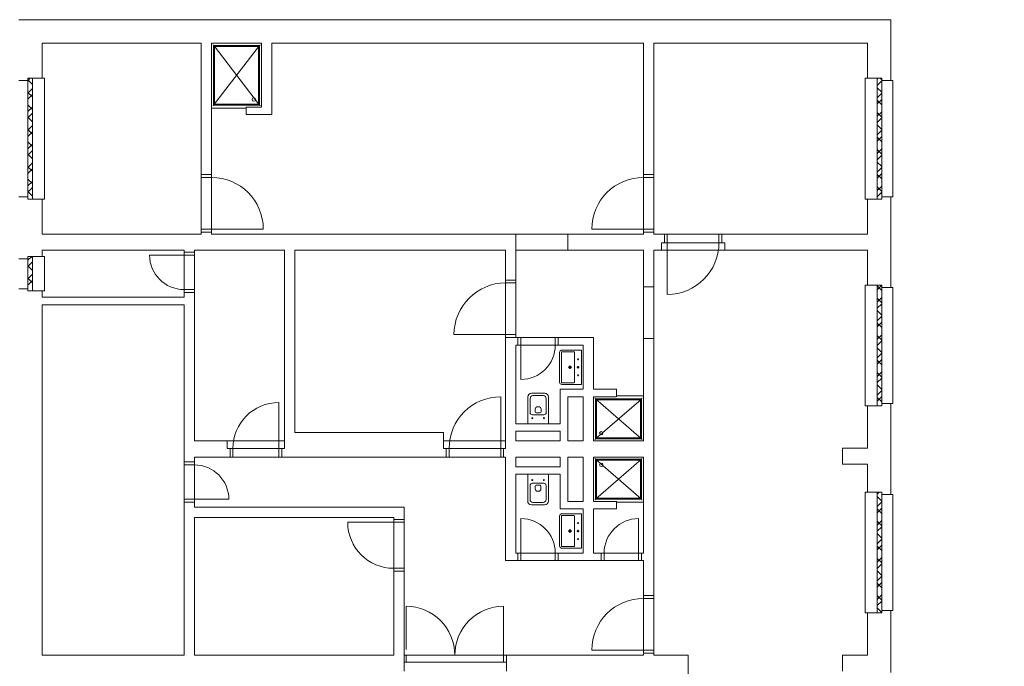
# Model space of a CAD drawing. Header units: inches. Extents: x -96941 to 10978768, y -673 to 1070890.
# Tile 21 of 256: x 38353 to 39639, y 52266 to 53109. Entities that reach past the tile are written whole.
import ezdxf
from ezdxf import colors
from ezdxf.entities.mleader import LeaderData, LeaderLine
from ezdxf.math import Vec2, Vec3

# ---------------------------------------------------------------- set-up
doc = ezdxf.new("R2010")
doc.units = ezdxf.units.IN
doc.layers.add('!_A_01_TENKÁ', color=8, linetype='Continuous', lineweight=13)
doc.layers.add('!_A_51_BÚRACIE PRÁCE', color=40, linetype='Continuous', lineweight=13, true_color=0xffbf00)
doc.styles.add('Iso CP', font='isocp.shx', dxfattribs={"width": 0.8})

msp = doc.modelspace()

# ---------------------------------------------------------------- linework, layer by layer
at = {"layer": '!_A_01_TENKÁ'}
for p, q in [((39490.588, 53109.296), (38351.338, 53109.296)), ((39490.588, 53029.796), (39490.588, 53109.296)), ((38382.088, 53032.796), (38382.088, 53078.546)), ((38382.088, 53078.546), (38589.838, 53078.546)), ((38589.838, 53078.546), (38589.838, 52907.171)), ((38603.338, 52907.171), (38603.338, 53078.546)), ((38603.338, 53078.546), (38668.588, 53078.546)), ((38665.963, 53075.717), (38605.963, 52997.717)), ((38605.963, 53075.717), (38665.963, 53075.717)), ((38605.963, 52997.717), (38605.963, 53075.717)), ((38605.963, 52997.717), (38605.963, 53075.717)), ((38605.963, 53075.717), (38665.963, 53075.717)), ((38606.402, 53075.278), (38605.963, 53075.717)), ((38605.963, 53075.717), (38605.963, 52997.717)), ((38665.963, 53075.717), (38605.963, 53075.717)), ((38665.963, 52997.717), (38606.769, 53075.316)), ((38607.28, 53074.4), (38606.818, 53074.861)), ((38607.28, 52999.033), (38607.28, 53074.4)), ((38607.28, 53074.4), (38664.647, 53074.4)), ((38664.647, 53074.4), (38665.108, 53074.861)), ((38664.647, 53074.4), (38664.647, 52999.033)), ((38665.524, 53075.278), (38665.963, 53075.717)), ((38665.963, 53075.717), (38665.963, 52997.717)), ((38665.963, 53075.717), (38665.963, 52997.717)), ((38665.963, 52997.717), (38665.963, 53075.717)), ((38668.588, 53078.546), (38668.588, 52995.296)), ((38682.088, 52985.546), (38682.088, 53078.546)), ((38682.088, 53078.546), (39167.338, 53078.546)), ((39167.338, 53078.546), (39167.338, 52907.171)), ((39180.838, 52907.171), (39180.838, 53078.546)), ((39180.838, 53078.546), (39459.838, 53078.546)), ((39459.838, 53078.546), (39459.838, 53032.796)), ((38351.338, 53029.796), (38363.338, 53029.796)), ((38363.338, 53029.728), (38366.406, 53032.796)), ((38363.338, 53029.796), (38363.338, 53032.796)), ((38363.338, 53032.796), (38382.088, 53032.796)), ((38369.338, 53024.662), (38363.338, 53030.662)), ((38363.338, 52878.296), (38363.338, 53029.796)), ((38369.338, 53032.796), (38369.338, 52875.296)), ((38385.088, 53032.796), (38382.088, 53032.796)), ((38385.088, 52875.296), (38385.088, 53032.796)), ((39459.838, 53032.796), (39456.838, 53032.796)), ((39456.838, 53032.796), (39456.838, 52875.296)), ((39459.838, 53032.796), (39478.588, 53032.796)), ((39472.588, 53031.713), (39473.671, 53032.796)), ((39472.588, 52875.296), (39472.588, 53032.796)), ((39472.588, 53023.63), (39478.588, 53029.63)), ((39478.588, 53014.595), (39472.588, 53020.595)), ((39478.588, 53030.76), (39476.552, 53032.796)), ((39478.588, 53032.796), (39478.588, 53029.796)), ((39478.588, 53029.796), (39478.588, 52878.296)), ((39478.588, 53029.796), (39490.588, 53029.796)), ((39492.838, 53029.796), (39490.588, 53029.796)), ((39492.838, 52878.296), (39492.838, 53029.796)), ((38363.338, 53013.564), (38369.338, 53019.564)), ((38369.338, 53008.497), (38363.338, 53014.497)), ((38363.338, 53005.481), (38369.338, 53011.481)), ((39472.588, 53007.466), (39478.588, 53013.466)), ((38369.338, 52992.333), (38363.338, 52998.333)), ((38363.338, 52989.317), (38369.338, 52995.317)), ((38605.963, 52997.717), (38606.402, 52998.156)), ((38665.963, 52997.717), (38605.963, 52997.717)), ((38665.963, 52997.717), (38605.963, 52997.717)), ((38605.963, 52997.717), (38665.963, 52997.717)), ((38606.818, 52998.572), (38607.28, 52999.033)), ((38664.647, 52999.033), (38607.28, 52999.033)), ((38668.588, 52995.296), (38648.338, 52995.296)), ((38648.338, 52995.296), (38648.338, 52985.546)), ((38664.647, 52999.033), (38665.108, 52998.572)), ((38665.524, 52998.156), (38665.963, 52997.717)), ((39472.588, 52999.384), (39478.588, 53005.384)), ((39478.588, 52998.431), (39472.588, 53004.431)), ((38363.338, 52981.235), (38369.338, 52987.235)), ((38369.338, 52976.169), (38363.338, 52982.169)), ((38648.338, 52993.967), (38603.338, 52993.967)), ((38603.338, 52993.967), (38648.338, 52993.967)), ((38648.338, 52985.546), (38682.088, 52985.546)), ((39472.588, 52983.219), (39478.588, 52989.219)), ((39478.588, 52982.266), (39472.588, 52988.266)), ((38363.338, 52965.07), (38369.338, 52971.07)), ((39472.588, 52975.137), (39478.588, 52981.137)), ((39478.588, 52966.102), (39472.588, 52972.102)), ((38369.338, 52960.004), (38363.338, 52966.004)), ((38363.338, 52956.988), (38369.338, 52962.988)), ((39472.588, 52958.972), (39478.588, 52964.972)), ((39472.588, 52950.89), (39478.588, 52956.89)), ((39478.588, 52949.937), (39472.588, 52955.937)), ((38369.338, 52943.84), (38363.338, 52949.84)), ((38363.338, 52940.824), (38369.338, 52946.824)), ((38363.338, 52932.741), (38369.338, 52938.741)), ((38369.338, 52927.675), (38363.338, 52933.675)), ((39472.588, 52934.726), (39478.588, 52940.726)), ((39478.588, 52933.773), (39472.588, 52939.773)), ((39472.588, 52926.644), (39478.588, 52932.644)), ((38363.338, 52916.577), (38369.338, 52922.577)), ((38369.338, 52911.511), (38363.338, 52917.511)), ((39478.588, 52917.608), (39472.588, 52923.608)), ((38363.338, 52908.495), (38369.338, 52914.495)), ((38589.838, 52903.421), (38589.838, 52907.171)), ((38589.838, 52907.171), (38603.338, 52907.171)), ((38603.338, 52907.171), (38603.338, 52903.421)), ((39167.338, 52907.171), (39167.338, 52903.421)), ((39167.338, 52907.171), (39180.838, 52907.171)), ((39180.838, 52903.421), (39180.838, 52907.171)), ((39472.588, 52910.479), (39478.588, 52916.479)), ((39472.588, 52902.397), (39478.588, 52908.397)), ((39478.588, 52901.444), (39472.588, 52907.444)), ((38369.338, 52895.346), (38363.338, 52901.346)), ((38363.338, 52892.33), (38369.338, 52898.33)), ((38589.838, 52835.921), (38589.838, 52903.421)), ((38603.338, 52903.421), (38589.838, 52903.421)), ((38603.338, 52835.921), (38603.338, 52903.421)), ((39167.338, 52835.921), (39167.338, 52903.421)), ((39167.338, 52903.421), (39180.838, 52903.421)), ((39180.838, 52835.921), (39180.838, 52903.421)), ((39472.588, 52886.232), (39478.588, 52892.232)), ((38363.338, 52884.248), (38369.338, 52890.248)), ((38369.338, 52879.182), (38363.338, 52885.182)), ((39478.588, 52885.28), (39472.588, 52891.28)), ((39472.588, 52878.15), (39478.588, 52884.15)), ((38363.338, 52878.296), (38351.338, 52878.296)), ((38363.338, 52875.296), (38363.338, 52878.296)), ((38382.088, 52875.296), (38363.338, 52875.296)), ((38382.088, 52875.296), (38385.088, 52875.296)), ((38382.088, 52829.546), (38382.088, 52875.296)), ((39456.838, 52875.296), (39459.838, 52875.296)), ((39478.588, 52875.296), (39459.838, 52875.296)), ((39459.838, 52875.296), (39459.838, 52829.546)), ((39478.588, 52878.296), (39478.588, 52875.296)), ((39490.588, 52878.296), (39478.588, 52878.296)), ((39490.588, 52878.296), (39492.838, 52878.296)), ((39490.588, 52759.796), (39490.588, 52878.296)), ((38589.838, 52829.546), (38382.088, 52829.546)), ((38589.838, 52835.921), (38589.838, 52832.171)), ((38603.338, 52835.921), (38589.838, 52835.921)), ((38603.338, 52832.171), (38589.838, 52832.171)), ((38589.838, 52832.171), (38589.838, 52829.546)), ((38603.338, 52835.921), (38670.838, 52835.921)), ((38603.338, 52832.171), (38603.338, 52835.921)), ((38603.338, 52829.546), (38603.338, 52832.171)), ((39000.838, 52829.546), (38603.338, 52829.546)), ((39068.338, 52829.546), (39000.838, 52829.546)), ((39000.838, 52769.546), (39000.838, 52829.546)), ((39167.338, 52829.546), (39068.338, 52829.546)), ((39068.338, 52829.546), (39068.338, 52808.546)), ((39167.338, 52835.921), (39099.838, 52835.921)), ((39167.338, 52835.921), (39180.838, 52835.921)), ((39167.338, 52832.171), (39167.338, 52835.921)), ((39180.838, 52832.171), (39167.338, 52832.171)), ((39167.338, 52832.171), (39167.338, 52829.546)), ((39180.838, 52835.921), (39180.838, 52832.171)), ((39180.838, 52829.546), (39180.838, 52832.171)), ((39194.713, 52829.546), (39180.838, 52829.546)), ((39194.713, 52829.546), (39198.463, 52829.546)), ((39194.713, 52818.296), (39194.713, 52829.546)), ((39198.463, 52829.546), (39198.463, 52818.296)), ((39198.463, 52829.546), (39265.963, 52829.546)), ((39265.966, 52829.546), (39198.463, 52829.546)), ((39198.463, 52829.546), (39198.463, 52818.296)), ((39265.963, 52829.546), (39265.963, 52818.296)), ((39265.963, 52829.546), (39269.713, 52829.546)), ((39265.966, 52818.296), (39265.966, 52829.546)), ((39459.838, 52829.546), (39269.713, 52829.546)), ((39269.713, 52829.546), (39269.713, 52818.296)), ((39190.963, 52808.546), (39190.963, 52818.296)), ((39190.963, 52818.296), (39194.713, 52818.296)), ((39194.713, 52818.296), (39198.463, 52818.296)), ((39198.463, 52818.296), (39198.463, 52750.796)), ((39198.463, 52818.296), (39265.963, 52818.296)), ((39198.463, 52818.296), (39265.966, 52818.296)), ((39265.963, 52818.296), (39269.713, 52818.296)), ((39269.713, 52818.296), (39273.463, 52818.296)), ((39273.463, 52818.296), (39273.463, 52808.546)), ((38382.088, 52800.296), (38382.088, 52808.546)), ((38382.088, 52808.546), (38567.338, 52808.546)), ((38567.338, 52802.171), (38522.338, 52802.171)), ((38567.338, 52808.546), (38567.338, 52805.921)), ((38567.338, 52805.921), (38567.338, 52802.171)), ((38567.338, 52805.921), (38580.838, 52805.921)), ((38567.338, 52802.171), (38567.338, 52757.171)), ((38567.338, 52802.171), (38580.838, 52802.171)), ((38580.838, 52805.921), (38580.838, 52808.546)), ((38580.838, 52808.546), (38698.588, 52808.546)), ((38580.838, 52802.171), (38580.838, 52805.921)), ((38580.838, 52802.171), (38580.838, 52757.171)), ((38698.588, 52808.546), (38698.588, 52549.796)), ((38712.088, 52570.796), (38712.088, 52808.546)), ((38712.088, 52808.546), (38987.338, 52808.546)), ((38987.338, 52808.546), (38987.338, 52769.546)), ((39068.338, 52808.546), (39000.838, 52808.546)), ((39068.338, 52808.546), (39167.338, 52808.546)), ((39167.338, 52808.546), (39167.338, 52760.921)), ((39180.838, 52760.921), (39180.838, 52808.546)), ((39180.838, 52808.546), (39190.963, 52808.546)), ((39190.963, 52808.546), (39273.463, 52808.546)), ((39273.463, 52808.546), (39459.838, 52808.546)), ((39459.838, 52808.546), (39459.838, 52762.796)), ((38351.338, 52797.296), (38363.338, 52797.296)), ((38363.338, 52795.343), (38368.29, 52800.296)), ((38363.338, 52797.296), (38363.338, 52800.296)), ((38363.338, 52800.296), (38382.088, 52800.296)), ((38363.338, 52758.296), (38363.338, 52797.296)), ((38363.338, 52787.261), (38369.338, 52793.261)), ((38369.338, 52798.359), (38367.402, 52800.296)), ((38369.338, 52800.296), (38369.338, 52755.296)), ((38385.088, 52800.296), (38382.088, 52800.296)), ((38385.088, 52755.296), (38385.088, 52800.296)), ((38369.338, 52782.195), (38363.338, 52788.195)), ((38363.338, 52771.097), (38369.338, 52777.097)), ((38369.338, 52766.031), (38363.338, 52772.031)), ((38363.338, 52763.015), (38369.338, 52769.015)), ((38987.338, 52769.546), (38987.338, 52765.796)), ((38987.338, 52769.546), (39000.838, 52769.546)), ((38987.338, 52698.296), (38987.338, 52765.796)), ((38987.338, 52765.796), (39000.838, 52765.796)), ((39000.838, 52765.796), (39000.838, 52769.546)), ((39000.838, 52698.296), (39000.838, 52765.796)), ((38363.338, 52758.296), (38351.338, 52758.296)), ((38363.338, 52755.296), (38363.338, 52758.296)), ((38363.908, 52755.296), (38363.338, 52755.866)), ((38382.088, 52755.296), (38363.338, 52755.296)), ((38382.088, 52755.296), (38385.088, 52755.296)), ((38382.088, 52747.046), (38382.088, 52755.296)), ((38567.338, 52757.171), (38580.838, 52757.171)), ((38567.338, 52753.421), (38567.338, 52757.171)), ((38580.838, 52753.421), (38567.338, 52753.421)), ((38567.338, 52753.421), (38567.338, 52747.046)), ((38580.838, 52757.171), (38580.838, 52753.421)), ((38580.838, 52559.546), (38580.838, 52753.421)), ((39167.338, 52760.921), (39167.338, 52693.421)), ((39167.338, 52760.921), (39180.838, 52760.921)), ((39180.838, 52760.921), (39180.838, 52693.421)), ((39459.838, 52762.796), (39456.838, 52762.796)), ((39456.838, 52762.796), (39456.838, 52605.296)), ((39459.838, 52762.796), (39478.588, 52762.796)), ((39472.588, 52756.917), (39478.467, 52762.796)), ((39472.588, 52605.296), (39472.588, 52762.796)), ((39478.588, 52755.964), (39472.588, 52761.964)), ((39478.588, 52762.796), (39478.588, 52759.796)), ((39478.588, 52759.796), (39478.588, 52608.296)), ((39478.588, 52759.796), (39490.588, 52759.796)), ((39492.838, 52759.796), (39490.588, 52759.796)), ((39492.838, 52608.296), (39492.838, 52759.796)), ((38567.338, 52747.046), (38382.088, 52747.046)), ((38382.088, 52280.171), (38382.088, 52737.296)), ((38382.088, 52737.296), (38567.338, 52737.296)), ((38567.338, 52737.296), (38567.338, 52532.171)), ((39472.588, 52740.752), (39478.588, 52746.752)), ((39478.588, 52739.799), (39472.588, 52745.799)), ((39472.588, 52732.67), (39478.588, 52738.67)), ((39478.588, 52723.635), (39472.588, 52729.635)), ((39472.588, 52716.506), (39478.588, 52722.506)), ((39472.588, 52708.423), (39478.588, 52714.423)), ((39478.588, 52707.47), (39472.588, 52713.47)), ((38987.338, 52698.296), (38919.838, 52698.296)), ((38987.338, 52698.296), (39000.838, 52698.296)), ((38987.338, 52694.546), (38987.338, 52698.296)), ((39003.463, 52694.546), (38987.338, 52694.546)), ((38987.338, 52694.546), (38987.338, 52549.796)), ((39000.838, 52698.296), (39000.838, 52694.546)), ((39007.213, 52694.546), (39003.463, 52694.546)), ((39003.463, 52684.796), (39003.463, 52694.546)), ((39007.213, 52694.546), (39052.213, 52694.546)), ((39007.213, 52684.796), (39007.213, 52694.546)), ((39052.213, 52694.546), (39055.963, 52694.546)), ((39052.213, 52684.796), (39052.213, 52694.546)), ((39102.088, 52694.546), (39055.963, 52694.546)), ((39055.963, 52694.546), (39055.963, 52684.796)), ((39102.088, 52627.046), (39102.088, 52694.546)), ((39180.838, 52693.421), (39167.338, 52693.421)), ((39167.338, 52693.421), (39167.338, 52559.546)), ((39180.838, 52357.796), (39180.838, 52693.421)), ((39472.588, 52692.259), (39478.588, 52698.259)), ((39478.588, 52691.306), (39472.588, 52697.306)), ((39472.588, 52684.177), (39478.588, 52690.177)), ((39000.838, 52582.046), (39000.838, 52684.796)), ((39000.838, 52684.796), (39003.463, 52684.796)), ((39003.463, 52684.796), (39007.213, 52684.796)), ((39007.213, 52684.796), (39007.213, 52639.796)), ((39007.213, 52684.796), (39052.213, 52684.796)), ((39055.963, 52684.796), (39052.213, 52684.796)), ((39055.963, 52684.796), (39088.588, 52684.796)), ((39057.838, 52636.27), (39057.838, 52675.27)), ((39057.838, 52675.27), (39057.838, 52636.27)), ((39060.088, 52636.27), (39060.088, 52675.27)), ((39060.838, 52678.27), (39086.338, 52678.27)), ((39086.338, 52678.27), (39060.838, 52678.27)), ((39060.838, 52676.02), (39076.588, 52676.02)), ((39077.338, 52636.27), (39077.338, 52675.27)), ((39086.338, 52633.27), (39086.338, 52678.27)), ((39088.588, 52684.796), (39088.588, 52627.046)), ((39478.588, 52675.142), (39472.588, 52681.142)), ((39472.588, 52668.012), (39478.588, 52674.012)), ((39082.963, 52666.27), (39080.713, 52666.27)), ((39081.838, 52665.145), (39081.838, 52667.395)), ((39472.588, 52659.93), (39478.588, 52665.93)), ((39478.588, 52658.977), (39472.588, 52664.977)), ((39069.088, 52655.77), (39073.588, 52655.77)), ((39071.338, 52653.52), (39071.338, 52658.02)), ((39083.338, 52655.77), (39080.338, 52655.77)), ((39081.838, 52654.27), (39081.838, 52657.27)), ((39472.588, 52643.765), (39478.588, 52649.765)), ((39478.588, 52642.813), (39472.588, 52648.813)), ((39076.588, 52635.52), (39060.838, 52635.52)), ((39082.963, 52645.27), (39080.713, 52645.27)), ((39081.838, 52646.395), (39081.838, 52644.145)), ((39472.588, 52635.683), (39478.588, 52641.683)), ((39038.408, 52621.796), (39021.158, 52621.796)), ((39088.588, 52627.046), (39058.588, 52627.046)), ((39058.588, 52627.046), (39058.588, 52582.046)), ((39086.338, 52633.27), (39060.838, 52633.27)), ((39060.838, 52633.27), (39086.338, 52633.27)), ((39132.088, 52627.046), (39102.088, 52627.046)), ((39132.088, 52617.296), (39132.088, 52627.046)), ((39478.588, 52626.648), (39472.588, 52632.648)), ((39472.588, 52619.519), (39478.588, 52625.519)), ((38691.088, 52549.796), (38691.088, 52609.796)), ((38980.963, 52549.796), (38980.963, 52617.296)), ((39016.283, 52616.921), (39016.283, 52582.046)), ((39019.283, 52596.751), (39019.283, 52615.046)), ((39023.033, 52618.796), (39036.533, 52618.796)), ((39040.283, 52615.046), (39040.283, 52596.751)), ((39043.283, 52582.046), (39043.283, 52616.921)), ((39068.338, 52559.546), (39068.338, 52617.296)), ((39068.338, 52617.296), (39088.588, 52617.296)), ((39088.588, 52617.296), (39088.588, 52559.546)), ((39102.088, 52559.546), (39102.088, 52617.296)), ((39102.088, 52617.296), (39132.088, 52617.296)), ((39164.713, 52562.171), (39104.713, 52614.671)), ((39104.713, 52614.671), (39164.713, 52614.671)), ((39104.713, 52562.171), (39104.713, 52614.671)), ((39104.713, 52614.671), (39164.713, 52614.671)), ((39104.713, 52562.171), (39104.713, 52614.671)), ((39164.713, 52614.671), (39104.713, 52614.671)), ((39104.713, 52614.671), (39105.152, 52614.232)), ((39104.713, 52614.671), (39104.713, 52562.171)), ((39104.713, 52562.171), (39164.312, 52613.865)), ((39105.568, 52613.815), (39106.03, 52613.354)), ((39106.03, 52613.354), (39163.397, 52613.354)), ((39106.03, 52563.487), (39106.03, 52613.354)), ((39132.088, 52618.421), (39167.338, 52618.421)), ((39167.338, 52618.421), (39132.088, 52618.421)), ((39163.397, 52613.354), (39163.858, 52613.815)), ((39163.397, 52613.354), (39163.397, 52563.487)), ((39164.274, 52614.232), (39164.713, 52614.671)), ((39164.713, 52614.671), (39164.713, 52562.171)), ((39164.713, 52614.671), (39164.713, 52562.171)), ((39164.713, 52562.171), (39164.713, 52614.671)), ((39472.588, 52611.437), (39478.588, 52617.437)), ((39478.588, 52610.484), (39472.588, 52616.484)), ((39026.033, 52601.171), (39026.033, 52597.421)), ((39027.158, 52596.296), (39032.408, 52596.296)), ((39030.533, 52604.171), (39029.033, 52604.171)), ((39033.533, 52597.421), (39033.533, 52601.171)), ((39456.838, 52605.296), (39459.838, 52605.296)), ((39478.588, 52605.296), (39459.838, 52605.296)), ((39459.838, 52605.296), (39459.838, 52550.171)), ((39490.588, 52608.296), (39478.588, 52608.296)), ((39478.588, 52608.296), (39478.588, 52605.296)), ((39490.588, 52608.296), (39492.838, 52608.296)), ((39490.588, 52489.796), (39490.588, 52608.296)), ((39021.313, 52589.497), (39023.112, 52589.497)), ((39022.212, 52588.598), (39022.212, 52590.397)), ((39037.283, 52593.751), (39022.283, 52593.751)), ((39038.254, 52589.497), (39036.455, 52589.497)), ((39037.354, 52588.598), (39037.354, 52590.397)), ((38905.963, 52570.796), (38712.088, 52570.796)), ((38905.963, 52549.796), (38905.963, 52570.796)), ((39058.588, 52582.046), (39000.838, 52582.046)), ((39000.838, 52559.546), (39000.838, 52572.296)), ((39000.838, 52572.296), (39058.588, 52572.296)), ((39058.588, 52572.296), (39058.588, 52559.546)), ((38623.588, 52559.546), (38580.838, 52559.546)), ((38698.588, 52559.546), (38623.588, 52559.546)), ((38623.588, 52549.796), (38623.588, 52559.546)), ((38987.338, 52559.546), (38905.963, 52559.546)), ((39058.588, 52559.546), (39000.838, 52559.546)), ((39088.588, 52559.546), (39068.338, 52559.546)), ((39167.338, 52559.546), (39102.088, 52559.546)), ((39105.152, 52562.609), (39104.713, 52562.171)), ((39164.713, 52562.171), (39104.713, 52562.171)), ((39164.713, 52562.171), (39104.713, 52562.171)), ((39104.713, 52562.171), (39164.713, 52562.171)), ((39106.03, 52563.487), (39105.568, 52563.026)), ((39163.397, 52563.487), (39106.03, 52563.487)), ((39163.397, 52563.487), (39163.858, 52563.026)), ((39164.274, 52562.609), (39164.713, 52562.171)), ((38627.338, 52549.796), (38623.588, 52549.796)), ((38631.088, 52549.796), (38627.338, 52549.796)), ((38627.338, 52538.546), (38627.338, 52549.796)), ((38631.085, 52549.796), (38631.085, 52538.546)), ((38691.088, 52549.796), (38631.085, 52549.796)), ((38631.088, 52538.546), (38631.088, 52549.796)), ((38691.088, 52549.796), (38631.088, 52549.796)), ((38694.838, 52549.796), (38691.088, 52549.796)), ((38691.088, 52538.546), (38691.088, 52549.796)), ((38691.088, 52538.546), (38691.088, 52549.796)), ((38698.588, 52549.796), (38694.838, 52549.796)), ((38694.838, 52549.796), (38694.838, 52538.546)), ((38909.713, 52549.796), (38905.963, 52549.796)), ((38913.463, 52549.796), (38909.713, 52549.796)), ((38909.713, 52538.546), (38909.713, 52549.796)), ((38913.46, 52549.796), (38913.46, 52538.546)), ((38980.963, 52549.796), (38913.46, 52549.796)), ((38913.463, 52538.546), (38913.463, 52549.796)), ((38980.963, 52549.796), (38913.463, 52549.796)), ((38984.713, 52549.796), (38980.963, 52549.796)), ((38980.963, 52538.546), (38980.963, 52549.796)), ((38980.963, 52538.546), (38980.963, 52549.796)), ((38987.338, 52549.796), (38984.713, 52549.796)), ((38984.713, 52549.796), (38984.713, 52538.546)), ((39459.838, 52550.171), (39427.213, 52550.171)), ((39427.213, 52550.171), (39427.213, 52529.171)), ((38567.338, 52528.421), (38567.338, 52532.171)), ((38567.338, 52532.171), (38580.838, 52532.171)), ((38580.838, 52532.171), (38580.838, 52538.546)), ((38580.838, 52538.546), (38627.338, 52538.546)), ((38580.838, 52532.171), (38580.838, 52528.421)), ((38631.088, 52538.546), (38627.338, 52538.546)), ((38631.085, 52538.546), (38691.088, 52538.546)), ((38691.088, 52538.546), (38631.088, 52538.546)), ((38694.838, 52538.546), (38691.088, 52538.546)), ((38694.838, 52538.546), (38909.713, 52538.546)), ((38913.463, 52538.546), (38909.713, 52538.546)), ((38913.46, 52538.546), (38980.963, 52538.546)), ((38980.963, 52538.546), (38913.463, 52538.546)), ((38984.713, 52538.546), (38980.963, 52538.546)), ((38984.713, 52538.546), (38987.338, 52538.546)), ((38987.338, 52538.546), (38987.338, 52403.546)), ((39000.838, 52525.796), (39000.838, 52538.546)), ((39000.838, 52538.546), (39058.588, 52538.546)), ((39058.588, 52538.546), (39058.588, 52525.796)), ((39068.338, 52480.796), (39068.338, 52538.546)), ((39068.338, 52538.546), (39088.588, 52538.546)), ((39088.588, 52538.546), (39088.588, 52480.796)), ((39102.088, 52480.796), (39102.088, 52538.546)), ((39102.088, 52538.546), (39167.338, 52538.546)), ((39164.713, 52535.921), (39104.713, 52483.421)), ((39104.713, 52535.921), (39164.312, 52484.227)), ((39164.713, 52535.921), (39104.713, 52535.921)), ((39104.713, 52535.921), (39104.713, 52483.421)), ((39104.713, 52535.921), (39164.713, 52535.921)), ((39104.713, 52483.421), (39104.713, 52535.921)), ((39104.713, 52535.921), (39105.152, 52535.482)), ((39164.713, 52535.921), (39104.713, 52535.921)), ((39104.713, 52535.921), (39104.713, 52483.421)), ((39105.568, 52535.065), (39106.03, 52534.604)), ((39106.03, 52534.604), (39163.397, 52534.604)), ((39106.03, 52484.737), (39106.03, 52534.604)), ((39163.858, 52535.065), (39163.397, 52534.604)), ((39163.397, 52534.604), (39163.397, 52484.737)), ((39164.713, 52535.921), (39164.274, 52535.482)), ((39164.713, 52483.421), (39164.713, 52535.921)), ((39164.713, 52535.921), (39164.713, 52483.421)), ((39164.713, 52483.421), (39164.713, 52535.921)), ((39167.338, 52538.546), (39167.338, 52413.296)), ((38567.338, 52483.421), (38567.338, 52528.421)), ((38580.838, 52528.421), (38567.338, 52528.421)), ((38580.838, 52483.421), (38580.838, 52528.421)), ((39058.588, 52525.796), (39000.838, 52525.796)), ((39427.213, 52529.171), (39459.838, 52529.171)), ((39459.838, 52529.171), (39459.838, 52492.796)), ((39000.838, 52413.296), (39000.838, 52516.046)), ((39000.838, 52516.046), (39058.588, 52516.046)), ((39016.143, 52516.046), (39016.143, 52481.171)), ((39021.173, 52508.595), (39022.971, 52508.595)), ((39022.072, 52509.494), (39022.072, 52507.695)), ((39038.113, 52508.595), (39036.314, 52508.595)), ((39037.214, 52509.494), (39037.214, 52507.695)), ((39043.143, 52481.171), (39043.143, 52516.046)), ((39058.588, 52516.046), (39058.588, 52471.046)), ((39019.143, 52483.046), (39019.143, 52501.34)), ((39022.143, 52504.34), (39037.143, 52504.34)), ((39025.893, 52500.671), (39025.893, 52496.921)), ((39032.268, 52501.796), (39027.018, 52501.796)), ((39028.893, 52493.921), (39030.393, 52493.921)), ((39033.393, 52496.921), (39033.393, 52500.671)), ((39040.143, 52501.34), (39040.143, 52483.046)), ((38567.338, 52483.421), (38567.338, 52479.671)), ((38580.838, 52483.421), (38567.338, 52483.421)), ((38580.838, 52483.421), (38625.838, 52483.421)), ((38580.838, 52479.671), (38580.838, 52483.421)), ((39088.588, 52480.796), (39068.338, 52480.796)), ((39132.088, 52480.796), (39102.088, 52480.796)), ((39105.152, 52483.859), (39104.713, 52483.421)), ((39104.713, 52483.421), (39164.713, 52483.421)), ((39164.713, 52483.421), (39104.713, 52483.421)), ((39104.713, 52483.421), (39164.713, 52483.421)), ((39106.03, 52484.737), (39105.568, 52484.276)), ((39163.397, 52484.737), (39106.03, 52484.737)), ((39132.088, 52471.046), (39132.088, 52480.796)), ((39163.858, 52484.276), (39163.397, 52484.737)), ((39164.713, 52483.421), (39164.274, 52483.859)), ((39459.838, 52492.796), (39456.838, 52492.796)), ((39456.838, 52492.796), (39456.838, 52335.296)), ((39459.838, 52492.796), (39478.588, 52492.796)), ((39472.588, 52490.203), (39475.181, 52492.796)), ((39472.588, 52335.296), (39472.588, 52492.796)), ((39478.588, 52481.168), (39472.588, 52487.168)), ((39472.588, 52474.039), (39478.588, 52480.039)), ((39478.588, 52492.796), (39478.588, 52489.796)), ((39478.588, 52489.796), (39478.588, 52338.296)), ((39478.588, 52489.796), (39490.588, 52489.796)), ((39492.838, 52489.796), (39490.588, 52489.796)), ((39492.838, 52338.296), (39492.838, 52489.796)), ((38580.838, 52479.671), (38567.338, 52479.671)), ((38567.338, 52479.671), (38567.338, 52280.171)), ((38580.838, 52473.296), (38580.838, 52479.671)), ((38854.588, 52473.296), (38580.838, 52473.296)), ((38854.588, 52457.171), (38854.588, 52473.296)), ((39021.018, 52476.296), (39038.268, 52476.296)), ((39036.393, 52479.296), (39022.893, 52479.296)), ((39058.588, 52471.046), (39088.588, 52471.046)), ((39088.588, 52471.046), (39088.588, 52413.296)), ((39102.088, 52413.296), (39102.088, 52471.046)), ((39102.088, 52471.046), (39132.088, 52471.046)), ((39132.088, 52479.671), (39167.338, 52479.671)), ((39132.088, 52479.671), (39167.338, 52479.671)), ((39472.588, 52465.956), (39478.588, 52471.956)), ((39478.588, 52465.004), (39472.588, 52471.004)), ((38580.838, 52280.171), (38580.838, 52459.796)), ((38580.838, 52459.796), (38841.088, 52459.796)), ((38841.088, 52459.796), (38841.088, 52457.171)), ((38841.088, 52457.171), (38841.088, 52453.421)), ((38841.088, 52457.171), (38854.588, 52457.171)), ((38854.588, 52453.421), (38854.588, 52457.171)), ((39007.213, 52413.296), (39007.213, 52458.296)), ((39057.838, 52422.52), (39057.838, 52461.52)), ((39057.838, 52461.52), (39057.838, 52422.52)), ((39060.088, 52422.52), (39060.088, 52461.52)), ((39060.838, 52464.52), (39086.338, 52464.52)), ((39086.338, 52464.52), (39060.838, 52464.52)), ((39060.838, 52462.27), (39076.588, 52462.27)), ((39077.338, 52422.52), (39077.338, 52461.52)), ((39086.338, 52419.52), (39086.338, 52464.52)), ((39160.963, 52413.296), (39160.963, 52458.296)), ((39472.588, 52449.792), (39478.588, 52455.792)), ((39478.588, 52448.839), (39472.588, 52454.839)), ((38841.088, 52453.421), (38781.088, 52453.421)), ((38841.088, 52453.421), (38841.088, 52393.421)), ((38841.088, 52453.421), (38854.588, 52453.421)), ((38854.588, 52453.421), (38854.588, 52393.421)), ((39069.088, 52442.02), (39073.588, 52442.02)), ((39071.338, 52439.77), (39071.338, 52444.27)), ((39083.338, 52442.02), (39080.338, 52442.02)), ((39082.963, 52452.52), (39080.713, 52452.52)), ((39081.838, 52451.395), (39081.838, 52453.645)), ((39081.838, 52440.52), (39081.838, 52443.52)), ((39472.588, 52441.71), (39478.588, 52447.71)), ((39082.963, 52431.52), (39080.713, 52431.52)), ((39081.838, 52432.645), (39081.838, 52430.395)), ((39478.588, 52432.675), (39472.588, 52438.675)), ((39472.588, 52425.545), (39478.588, 52431.545)), ((39076.588, 52421.77), (39060.838, 52421.77)), ((39086.338, 52419.52), (39060.838, 52419.52)), ((39060.838, 52419.52), (39086.338, 52419.52)), ((39472.588, 52417.463), (39478.588, 52423.463)), ((39478.588, 52416.51), (39472.588, 52422.51)), ((38987.338, 52403.546), (39003.463, 52403.546)), ((39003.463, 52413.296), (39000.838, 52413.296)), ((39003.463, 52413.296), (39007.213, 52413.296)), ((39003.463, 52403.546), (39003.463, 52413.296)), ((39007.213, 52403.546), (39003.463, 52403.546)), ((39007.213, 52413.296), (39052.213, 52413.296)), ((39007.213, 52413.296), (39007.213, 52403.546)), ((39007.213, 52403.546), (39052.213, 52403.546)), ((39052.213, 52413.296), (39052.213, 52403.546)), ((39055.963, 52413.296), (39052.213, 52413.296)), ((39052.213, 52403.546), (39055.963, 52403.546)), ((39088.588, 52413.296), (39055.963, 52413.296)), ((39055.963, 52413.296), (39055.963, 52403.546)), ((39055.963, 52403.546), (39112.213, 52403.546)), ((39112.213, 52413.296), (39102.088, 52413.296)), ((39112.213, 52413.296), (39115.963, 52413.296)), ((39112.213, 52403.546), (39112.213, 52413.296)), ((39115.963, 52403.546), (39112.213, 52403.546)), ((39160.963, 52413.296), (39115.963, 52413.296)), ((39115.963, 52413.296), (39115.963, 52403.546)), ((39160.963, 52403.546), (39115.963, 52403.546)), ((39160.963, 52413.296), (39160.963, 52403.546)), ((39164.713, 52413.296), (39160.963, 52413.296)), ((39160.963, 52403.546), (39164.713, 52403.546)), ((39167.338, 52413.296), (39164.713, 52413.296)), ((39164.713, 52413.296), (39164.713, 52403.546)), ((39164.713, 52403.546), (39167.338, 52403.546)), ((39167.338, 52403.546), (39167.338, 52357.796)), ((39472.588, 52401.299), (39478.588, 52407.299)), ((39478.588, 52400.346), (39472.588, 52406.346)), ((38841.088, 52393.421), (38854.588, 52393.421)), ((38841.088, 52389.671), (38841.088, 52393.421)), ((38854.588, 52393.421), (38854.588, 52389.671)), ((39472.588, 52393.216), (39478.588, 52399.216)), ((39478.588, 52384.181), (39472.588, 52390.181)), ((38854.588, 52389.671), (38841.088, 52389.671)), ((38841.088, 52389.671), (38841.088, 52280.171)), ((38854.588, 52259.171), (38854.588, 52389.671)), ((39472.588, 52377.052), (39478.588, 52383.052)), ((39472.588, 52368.97), (39478.588, 52374.97)), ((39478.588, 52368.017), (39472.588, 52374.017)), ((39167.338, 52357.796), (39167.338, 52354.046)), ((39167.338, 52357.796), (39180.838, 52357.796)), ((39167.338, 52286.546), (39167.338, 52354.046)), ((39167.338, 52354.046), (39180.838, 52354.046)), ((39180.838, 52354.046), (39180.838, 52357.796)), ((39180.838, 52286.546), (39180.838, 52354.046)), ((39472.588, 52352.805), (39478.588, 52358.805)), ((39478.588, 52351.852), (39472.588, 52357.852)), ((38857.213, 52287.41), (38857.213, 52343.921)), ((38984.713, 52280.171), (38984.713, 52343.921)), ((39472.588, 52344.723), (39478.588, 52350.723)), ((39478.588, 52335.688), (39472.588, 52341.688)), ((39456.838, 52335.296), (39459.838, 52335.296)), ((39478.588, 52335.296), (39459.838, 52335.296)), ((39459.838, 52335.296), (39459.838, 52280.171)), ((39490.588, 52338.296), (39478.588, 52338.296)), ((39478.588, 52338.296), (39478.588, 52335.296)), ((39490.588, 52338.296), (39492.838, 52338.296)), ((39490.588, 52257.296), (39490.588, 52338.296)), ((38567.338, 52280.171), (38382.088, 52280.171)), ((38841.088, 52280.171), (38580.838, 52280.171)), ((38988.463, 52280.171), (38854.588, 52280.171)), ((38854.588, 52280.171), (38857.213, 52280.171)), ((38984.713, 52280.171), (38857.213, 52280.171)), ((38857.213, 52280.171), (38857.213, 52270.796)), ((38984.713, 52280.171), (38984.713, 52270.796)), ((38988.172, 52280.171), (38984.713, 52280.171)), ((39167.338, 52280.171), (38988.463, 52280.171)), ((38988.463, 52280.171), (38988.463, 52259.171)), ((39167.338, 52286.546), (39099.838, 52286.546)), ((39167.338, 52286.546), (39180.838, 52286.546)), ((39167.338, 52282.796), (39167.338, 52286.546)), ((39180.838, 52282.796), (39167.338, 52282.796)), ((39167.338, 52282.796), (39167.338, 52280.171)), ((39180.838, 52286.546), (39180.838, 52282.796)), ((39180.838, 52280.171), (39180.838, 52282.796)), ((39225.838, 52280.171), (39180.838, 52280.171)), ((39225.838, 52034.171), (39225.838, 52280.171)), ((39459.838, 52280.171), (39427.213, 52280.171)), ((39427.213, 52280.171), (39427.213, 52259.171)), ((38857.213, 52270.796), (38854.588, 52270.796)), ((38984.713, 52270.796), (38857.213, 52270.796)), ((38984.713, 52270.796), (38988.463, 52270.796))]:
    msp.add_line(p, q, dxfattribs=at)
for centre, radius in [((38658.463, 53005.217), 2.25), ((39071.338, 52655.77), 1.5), ((39081.838, 52655.77), 0.9), ((39022.213, 52589.497), 0.562), ((39037.354, 52589.497), 0.562), ((39112.213, 52569.671), 2.25), ((39112.213, 52528.421), 2.25), ((39022.072, 52508.595), 0.562), ((39037.214, 52508.595), 0.562), ((39071.338, 52442.02), 1.5), ((39081.838, 52442.02), 0.9)]:
    msp.add_circle(centre, radius, dxfattribs=at)
for centre, radius, start, end in [((38658.463, 53005.217), 2.25, 0, 180), ((38658.463, 53005.217), 2.25, 180, 0), ((38603.338, 52835.921), 67.5, 0, 90), ((39167.338, 52835.921), 67.5, 90, 180), ((39198.463, 52818.296), 67.5, 270, 0), ((38567.338, 52802.171), 45, 180, 270), ((38987.338, 52698.296), 67.5, 90, 180), ((39007.213, 52684.796), 45, 270, 0), ((39060.838, 52675.27), 3, 90, 180), ((39060.838, 52675.27), 3, 90, 180.000001), ((39060.838, 52675.27), 0.75, 90, 180), ((39076.588, 52675.27), 0.75, 0, 90), ((39060.838, 52636.27), 3, 180, 270), ((39060.838, 52636.27), 3, 180.000001, 270), ((39060.838, 52636.27), 0.75, 180, 270), ((39076.588, 52636.27), 0.75, 270, 0), ((39021.158, 52616.921), 4.875, 90, 180), ((39038.408, 52616.921), 4.875, 0, 90), ((38691.088, 52549.796), 60, 90, 180), ((38980.963, 52549.796), 67.5, 90, 180), ((39023.033, 52615.046), 3.75, 90, 180), ((39036.533, 52615.046), 3.75, 0, 90), ((39022.283, 52596.751), 3, 180, 270), ((39029.033, 52601.171), 3, 90, 180), ((39027.158, 52597.421), 1.125, 180, 270), ((39030.533, 52601.171), 3, 0, 90), ((39032.408, 52597.421), 1.125, 270, 0), ((39037.283, 52596.751), 3, 270, 0), ((39112.213, 52569.671), 2.25, 90, 270), ((39112.213, 52569.671), 2.25, 270, 90), ((38580.838, 52483.421), 45, 0, 90), ((39112.213, 52528.421), 2.25, 90, 270), ((39112.213, 52528.421), 2.25, 270, 90), ((39022.143, 52501.34), 3, 90, 180), ((39027.018, 52500.671), 1.125, 90, 180), ((39028.893, 52496.921), 3, 180, 270), ((39030.393, 52496.921), 3, 270, 0), ((39032.268, 52500.671), 1.125, 0, 90), ((39037.143, 52501.34), 3, 0, 90), ((39021.018, 52481.171), 4.875, 180, 270), ((39022.893, 52483.046), 3.75, 180, 270), ((39036.393, 52483.046), 3.75, 270, 0), ((39038.268, 52481.171), 4.875, 270, 0), ((39007.213, 52413.296), 45, 0, 90), ((39060.838, 52461.52), 3, 90, 180), ((39060.838, 52461.52), 3, 90, 180.000001), ((39060.838, 52461.52), 0.75, 90, 180), ((39076.588, 52461.52), 0.75, 0, 90), ((39160.963, 52413.296), 45, 90, 180), ((38841.088, 52453.421), 60, 180, 270), ((39060.838, 52422.52), 3, 180, 270), ((39060.838, 52422.52), 3, 180.000001, 270), ((39060.838, 52422.52), 0.75, 180, 270), ((39076.588, 52422.52), 0.75, 270, 0), ((39167.338, 52286.546), 67.5, 90, 180), ((38857.213, 52280.171), 63.75, 0, 90), ((38984.713, 52280.171), 63.75, 90, 180)]:
    msp.add_arc(centre, radius, start, end, dxfattribs=at)
for points, knots in [([(38605.963, 53075.717), (38605.963, 53075.717), (38605.95, 53075.73), (38605.908, 53075.772), (38605.864, 53075.815), (38605.819, 53075.861), (38605.777, 53075.903), (38605.733, 53075.947), (38605.671, 53076.009), (38605.603, 53076.077), (38605.545, 53076.135), (38605.485, 53076.195), (38605.377, 53076.303), (38605.279, 53076.4), (38605.213, 53076.467)], [0, 0, 0, 0, 0.16666667, 0.25, 0.33333333, 0.41666667, 0.45833333, 0.5, 0.58333333, 0.66666667, 0.70833333, 0.75, 0.83333333, 1, 1, 1, 1]), ([(38665.963, 53075.717), (38665.963, 53075.717), (38665.976, 53075.73), (38666.018, 53075.772), (38666.062, 53075.815), (38666.107, 53075.861), (38666.149, 53075.902), (38666.193, 53075.947), (38666.255, 53076.009), (38666.324, 53076.077), (38666.381, 53076.135), (38666.441, 53076.194), (38666.55, 53076.303), (38666.646, 53076.401), (38666.713, 53076.467)], [0, 0, 0, 0, 0.16666667, 0.25, 0.33333333, 0.41666667, 0.45833333, 0.5, 0.58333333, 0.66666667, 0.70833333, 0.75, 0.83333333, 1, 1, 1, 1]), ([(38605.213, 52996.967), (38605.28, 52997.032), (38605.376, 52997.13), (38605.501, 52997.255), (38605.575, 52997.328), (38605.63, 52997.384), (38605.683, 52997.437), (38605.733, 52997.486), (38605.777, 52997.531), (38605.819, 52997.573), (38605.864, 52997.618), (38605.908, 52997.662), (38605.95, 52997.704), (38605.963, 52997.717), (38605.963, 52997.717)], [-1, -1, -1, -1, -0.83333333, -0.75, -0.66666667, -0.625, -0.58333333, -0.5, -0.45833333, -0.41666667, -0.33333333, -0.25, -0.16666667, 0, 0, 0, 0]), ([(38665.963, 52997.717), (38665.963, 52997.716), (38665.976, 52997.704), (38666.018, 52997.662), (38666.062, 52997.618), (38666.107, 52997.573), (38666.149, 52997.531), (38666.194, 52997.486), (38666.255, 52997.425), (38666.323, 52997.356), (38666.381, 52997.299), (38666.441, 52997.239), (38666.549, 52997.13), (38666.648, 52997.034), (38666.713, 52996.967)], [0, 0, 0, 0, 0.16666667, 0.25, 0.33333333, 0.41666667, 0.45833333, 0.5, 0.58333333, 0.66666667, 0.70833333, 0.75, 0.83333333, 1, 1, 1, 1]), ([(39103.963, 52615.421), (39104.029, 52615.354), (39104.127, 52615.257), (39104.251, 52615.133), (39104.324, 52615.059), (39104.38, 52615.004), (39104.433, 52614.95), (39104.483, 52614.901), (39104.527, 52614.857), (39104.569, 52614.815), (39104.614, 52614.769), (39104.658, 52614.726), (39104.7, 52614.683), (39104.713, 52614.671), (39104.713, 52614.671)], [-1, -1, -1, -1, -0.83333333, -0.75, -0.66666667, -0.625, -0.58333333, -0.5, -0.45833333, -0.41666667, -0.33333333, -0.25, -0.16666667, 0, 0, 0, 0]), ([(39164.713, 52614.671), (39164.713, 52614.671), (39164.726, 52614.684), (39164.768, 52614.726), (39164.812, 52614.769), (39164.857, 52614.815), (39164.899, 52614.856), (39164.943, 52614.901), (39165.005, 52614.963), (39165.074, 52615.031), (39165.131, 52615.089), (39165.191, 52615.148), (39165.3, 52615.257), (39165.396, 52615.355), (39165.463, 52615.421)], [0, 0, 0, 0, 0.16666667, 0.25, 0.33333333, 0.41666667, 0.45833333, 0.5, 0.58333333, 0.66666667, 0.70833333, 0.75, 0.83333333, 1, 1, 1, 1]), ([(39104.713, 52562.171), (39104.713, 52562.171), (39104.7, 52562.158), (39104.658, 52562.116), (39104.614, 52562.072), (39104.569, 52562.026), (39104.527, 52561.985), (39104.483, 52561.94), (39104.421, 52561.879), (39104.353, 52561.81), (39104.295, 52561.753), (39104.235, 52561.693), (39104.127, 52561.584), (39104.03, 52561.486), (39103.963, 52561.421)], [0, 0, 0, 0, 0.16666667, 0.25, 0.33333333, 0.41666667, 0.45833333, 0.5, 0.58333333, 0.66666667, 0.70833333, 0.75, 0.83333333, 1, 1, 1, 1]), ([(39164.713, 52562.171), (39164.713, 52562.17), (39164.726, 52562.158), (39164.768, 52562.115), (39164.812, 52562.072), (39164.857, 52562.027), (39164.899, 52561.985), (39164.944, 52561.94), (39165.005, 52561.878), (39165.073, 52561.81), (39165.131, 52561.753), (39165.191, 52561.693), (39165.299, 52561.584), (39165.398, 52561.488), (39165.463, 52561.421)], [0, 0, 0, 0, 0.16666667, 0.25, 0.33333333, 0.41666667, 0.45833333, 0.5, 0.58333333, 0.66666667, 0.70833333, 0.75, 0.83333333, 1, 1, 1, 1]), ([(39103.963, 52536.671), (39104.03, 52536.605), (39104.126, 52536.507), (39104.251, 52536.383), (39104.325, 52536.309), (39104.38, 52536.254), (39104.433, 52536.2), (39104.483, 52536.151), (39104.527, 52536.106), (39104.569, 52536.065), (39104.614, 52536.019), (39104.658, 52535.976), (39104.7, 52535.934), (39104.713, 52535.921), (39104.713, 52535.921)], [0, 0, 0, 0, 0.16666667, 0.25, 0.33333333, 0.375, 0.41666667, 0.5, 0.54166667, 0.58333333, 0.66666667, 0.75, 0.83333333, 1, 1, 1, 1]), ([(39165.463, 52536.671), (39165.398, 52536.604), (39165.299, 52536.507), (39165.175, 52536.383), (39165.102, 52536.309), (39165.046, 52536.254), (39164.993, 52536.2), (39164.944, 52536.151), (39164.899, 52536.107), (39164.857, 52536.065), (39164.812, 52536.019), (39164.768, 52535.976), (39164.726, 52535.933), (39164.713, 52535.921), (39164.713, 52535.921)], [0, 0, 0, 0, 0.16666667, 0.25, 0.33333333, 0.375, 0.41666667, 0.5, 0.54166667, 0.58333333, 0.66666667, 0.75, 0.83333333, 1, 1, 1, 1]), ([(39104.713, 52483.421), (39104.713, 52483.42), (39104.7, 52483.408), (39104.658, 52483.365), (39104.614, 52483.322), (39104.569, 52483.277), (39104.527, 52483.235), (39104.483, 52483.19), (39104.433, 52483.141), (39104.38, 52483.087), (39104.324, 52483.032), (39104.251, 52482.958), (39104.127, 52482.834), (39104.029, 52482.738), (39103.963, 52482.671)], [-1, -1, -1, -1, -0.83333333, -0.75, -0.66666667, -0.58333333, -0.54166667, -0.5, -0.41666667, -0.375, -0.33333333, -0.25, -0.16666667, 0, 0, 0, 0]), ([(39165.463, 52482.671), (39165.396, 52482.736), (39165.3, 52482.834), (39165.175, 52482.959), (39165.102, 52483.032), (39165.046, 52483.088), (39164.993, 52483.141), (39164.943, 52483.19), (39164.899, 52483.235), (39164.857, 52483.276), (39164.812, 52483.322), (39164.768, 52483.366), (39164.726, 52483.408), (39164.713, 52483.421), (39164.713, 52483.421)], [0, 0, 0, 0, 0.16666667, 0.25, 0.33333333, 0.375, 0.41666667, 0.5, 0.54166667, 0.58333333, 0.66666667, 0.75, 0.83333333, 1, 1, 1, 1])]:
    msp.add_open_spline(points, degree=3, knots=knots, dxfattribs=at)
for points in [[(38606.818, 53074.861), (38606.746, 53074.934), (38606.617, 53075.062), (38606.475, 53075.205), (38606.42, 53075.26), (38606.402, 53075.278)], [(38665.108, 53074.861), (38665.181, 53074.933), (38665.309, 53075.063), (38665.451, 53075.204), (38665.506, 53075.26), (38665.524, 53075.278)], [(38606.402, 52998.156), (38606.42, 52998.173), (38606.475, 52998.229), (38606.618, 52998.371), (38606.746, 52998.5), (38606.818, 52998.572)], [(38665.108, 52998.572), (38665.18, 52998.499), (38665.309, 52998.371), (38665.451, 52998.229), (38665.507, 52998.174), (38665.524, 52998.156)], [(39105.152, 52614.232), (39105.17, 52614.214), (39105.225, 52614.159), (39105.367, 52614.016), (39105.496, 52613.888), (39105.568, 52613.815)], [(39163.858, 52613.815), (39163.931, 52613.887), (39164.059, 52614.017), (39164.201, 52614.158), (39164.256, 52614.214), (39164.274, 52614.232)], [(39105.568, 52563.026), (39105.496, 52562.954), (39105.368, 52562.825), (39105.225, 52562.683), (39105.17, 52562.627), (39105.152, 52562.609)], [(39163.858, 52563.026), (39163.93, 52562.953), (39164.059, 52562.825), (39164.201, 52562.683), (39164.257, 52562.628), (39164.274, 52562.609)], [(39105.152, 52535.482), (39105.17, 52535.464), (39105.225, 52535.408), (39105.368, 52535.267), (39105.496, 52535.137), (39105.568, 52535.065)], [(39164.274, 52535.482), (39164.257, 52535.464), (39164.201, 52535.409), (39164.059, 52535.266), (39163.93, 52535.138), (39163.858, 52535.065)], [(39105.568, 52484.276), (39105.496, 52484.203), (39105.367, 52484.075), (39105.225, 52483.933), (39105.17, 52483.878), (39105.152, 52483.859)], [(39164.274, 52483.859), (39164.256, 52483.877), (39164.201, 52483.933), (39164.059, 52484.075), (39163.931, 52484.204), (39163.858, 52484.276)]]:
    msp.add_open_spline(points, degree=3, dxfattribs=at)

# ---------------------------------------------------------------- leaders
at = {"layer": '!_A_51_BÚRACIE PRÁCE'}
ml = msp.add_multileader_mtext('Standard', dxfattribs=at)
ml.set_content('vybúrať drážku pre preklad dl. 1,25 m  ', color=256, style='Iso CP')
ml.set_leader_properties(color=256, linetype='ByLayer', lineweight=-1)
ml.build(insert=Vec2(0, 0))
ml.multileader.update_dxf_attribs({"text_left_attachment_type": 2, "text_right_attachment_type": 2, "dogleg_length": 2, "arrow_head_size": 125, "scale": 50})
ctx = ml.context
ctx.base_point, ctx.scale, ctx.char_height, ctx.arrow_head_size, ctx.landing_gap_size, ctx.plane_origin = Vec3(27721.127, 52148.014), 50, 125, 125, 50, Vec3(27926.683, 51482.544)
ctx.left_attachment, ctx.right_attachment = 2, 2
notes = []
notes.append((ctx, [(1, (1, 1, 0), (27621.127, 52148.014), (1, 0), 100, [(0, [(27331.754, 51849.283)], 0, [])])]))
ctx.mtext.insert, ctx.mtext.width, ctx.mtext.flow_direction = Vec3(27771.127, 52333.443), 1228.6423, 5
for ctx, leaders in notes:
    for number, flags, end, landing, length, lines in leaders:
        leader = LeaderData()
        leader.index, (leader.has_last_leader_line, leader.has_dogleg_vector, leader.attachment_direction) = number, flags
        leader.last_leader_point, leader.dogleg_vector, leader.dogleg_length = Vec3(end), Vec3(landing), length
        for number, points, colour, breaks in lines:
            line = LeaderLine()
            line.index, line.vertices, line.color, line.breaks = number, Vec3.list(points), colors.encode_raw_color(colour), breaks
            leader.lines.append(line)
        ctx.leaders.append(leader)

doc.saveas('drawing.dxf')
